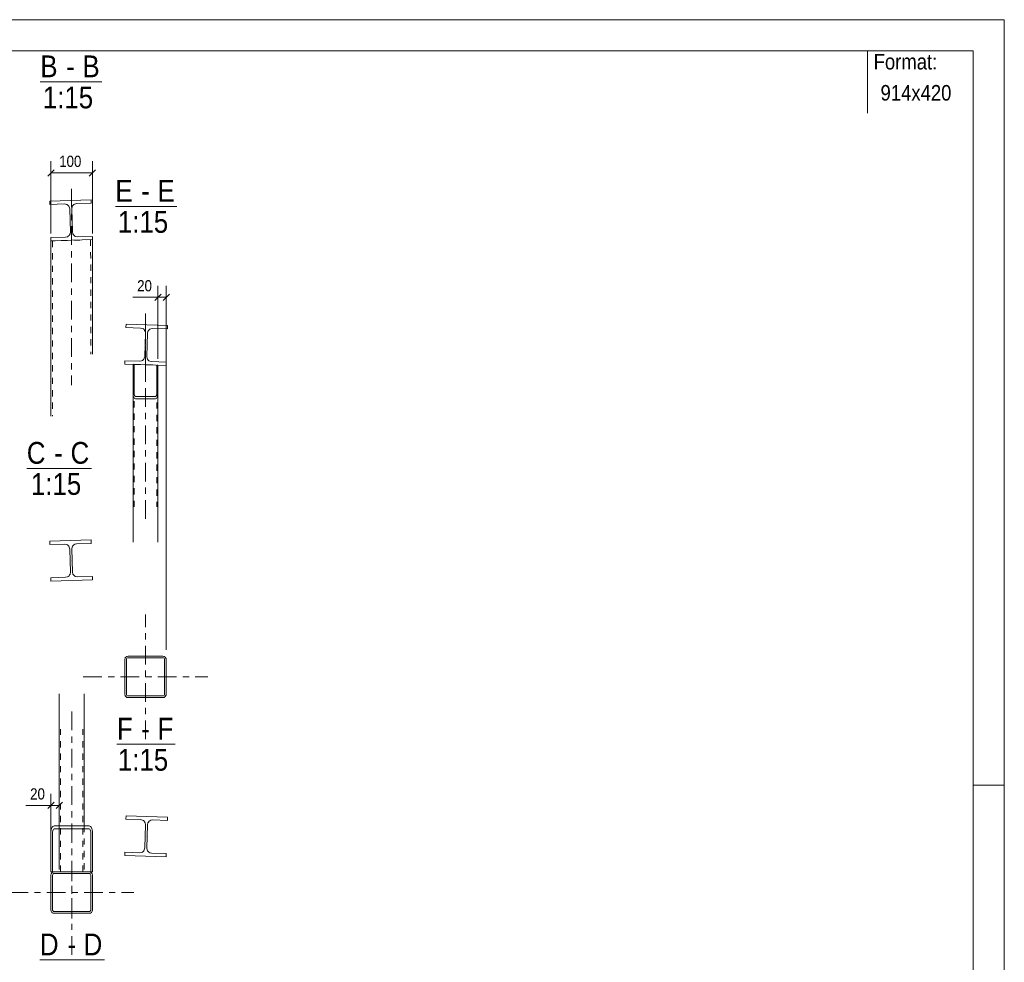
# Model space of a CAD drawing. Header units: millimetres. Extents: x 0 to 914, y 0 to 420.
# Tile 10 of 10: x 756 to 914, y 269 to 420. Entities that reach past the tile are written whole.
import ezdxf

# ---------------------------------------------------------------- set-up
doc = ezdxf.new("R2010")
doc.units = ezdxf.units.MM
for name, pattern in [('XKITLINE00', [0]), ('XKITLINE01', [4, 1, -1, 1, -1]), ('XKITLINE03', [6, 3, -1, 1, -1])]:
    doc.linetypes.add(name, pattern=pattern)
for name, color, linetype, lineweight in [('Arkusz rysunku', 3, 'Continuous', 0), ('Element', 2, 'Continuous', 0), ('Inny typ obiektu', 7, 'Continuous', 0), ('Wymiar', 4, 'Continuous', 0)]:
    doc.layers.add(name, color=color, linetype=linetype, lineweight=lineweight)
doc.styles.add('ARIAL', font='ARIAL.TTF')

msp = doc.modelspace()

# ---------------------------------------------------------------- linework, layer by layer
at = {"layer": 'Arkusz rysunku', "linetype": 'XKITLINE00', "lineweight": 0}
for p, q in [((914, 420), (0, 420)), ((914, 0), (914, 420)), ((909, 415), (5, 415)), ((909, 5), (909, 415)), ((914, 297), (909, 297))]:
    msp.add_line(p, q, dxfattribs=at)
at = {"layer": 'Element', "linetype": 'XKITLINE03', "lineweight": 0}
for p, q in [((764.11, 392.79), (764.12, 361.26)), ((764.03, 387.74), (764.03, 387.74)), ((775.99, 362.63), (775.99, 372.79)), ((775.99, 372.79), (775.99, 338.86)), ((776.09, 367.74), (776.09, 367.74)), ((764.03, 333.07), (764.03, 333.07)), ((775.99, 304.38), (775.99, 324.38)), ((765.99, 314.38), (785.99, 314.38)), ((764.13, 308.79), (764.13, 274.79)), ((764.13, 269.71), (764.13, 289.71)), ((776.09, 288.74), (776.09, 288.74)), ((764.13, 284.52), (764.13, 274.79)), ((754.13, 279.71), (774.13, 279.71))]:
    msp.add_line(p, q, dxfattribs=at)
at = {"layer": 'Element', "linetype": 'XKITLINE00', "lineweight": 0}
for p, q in [((760.6, 390.83), (767.26, 391.04)), ((760.6, 390.83), (767.26, 391.04)), ((760.62, 390.3), (760.6, 390.83)), ((760.62, 390.3), (760.6, 390.83)), ((767.26, 391.04), (767.28, 390.51)), ((767.26, 391.04), (767.28, 390.51)), ((760.62, 390.3), (762.98, 390.38)), ((760.62, 390.3), (762.98, 390.38)), ((762.98, 390.38), (763.29, 390.32)), ((762.98, 390.38), (763.29, 390.32)), ((763.74, 389.91), (763.81, 389.6)), ((763.74, 389.91), (763.81, 389.6)), ((763.92, 385.87), (763.81, 389.6)), ((763.92, 385.87), (763.81, 389.6)), ((764.14, 389.61), (764.19, 389.92)), ((764.14, 389.61), (764.19, 389.92)), ((764.26, 385.88), (764.14, 389.61)), ((764.26, 385.88), (764.14, 389.61)), ((764.61, 390.37), (764.91, 390.44)), ((764.61, 390.37), (764.91, 390.44)), ((767.28, 390.51), (764.91, 390.44)), ((767.28, 390.51), (764.91, 390.44)), ((760.78, 384.97), (763.15, 385.04)), ((760.78, 384.97), (763.15, 385.04)), ((760.8, 384.44), (760.78, 384.97)), ((760.8, 384.44), (760.78, 384.97)), ((767.46, 384.65), (760.8, 384.44)), ((767.46, 384.65), (760.8, 384.44)), ((763.45, 385.12), (763.15, 385.04)), ((763.45, 385.12), (763.15, 385.04)), ((763.92, 385.87), (763.87, 385.56)), ((763.92, 385.87), (763.87, 385.56)), ((764.33, 385.58), (764.26, 385.88)), ((764.33, 385.58), (764.26, 385.88)), ((765.08, 385.11), (764.77, 385.16)), ((765.08, 385.11), (764.77, 385.16)), ((765.08, 385.11), (767.45, 385.18)), ((765.08, 385.11), (767.45, 385.18)), ((767.45, 385.18), (767.46, 384.65)), ((767.45, 385.18), (767.46, 384.65)), ((767.46, 366.22), (767.45, 384.65)), ((760.79, 356.3), (760.78, 384.44)), ((760.78, 384.44), (760.8, 384.44)), ((772.84, 370.51), (772.86, 371.04)), ((772.84, 370.51), (772.86, 371.04)), ((775.21, 370.44), (772.84, 370.51)), ((775.21, 370.44), (772.84, 370.51)), ((772.86, 371.04), (779.52, 370.83)), ((772.86, 371.04), (779.52, 370.83)), ((775.21, 370.44), (775.51, 370.37)), ((775.21, 370.44), (775.51, 370.37)), ((776.83, 370.32), (777.14, 370.38)), ((776.83, 370.32), (777.14, 370.38)), ((779.51, 370.3), (777.14, 370.38)), ((779.51, 370.3), (777.14, 370.38)), ((779.52, 370.83), (779.51, 370.3)), ((779.52, 370.83), (779.51, 370.3)), ((775.87, 365.88), (775.98, 369.61)), ((775.87, 365.88), (775.98, 369.61)), ((775.93, 369.92), (775.98, 369.61)), ((775.93, 369.92), (775.98, 369.61)), ((776.2, 365.87), (776.32, 369.6)), ((776.2, 365.87), (776.32, 369.6)), ((776.32, 369.6), (776.39, 369.91)), ((776.32, 369.6), (776.39, 369.91)), ((775.87, 365.88), (775.8, 365.58)), ((775.87, 365.88), (775.8, 365.58)), ((776.25, 365.56), (776.2, 365.87)), ((776.25, 365.56), (776.2, 365.87)), ((772.66, 364.65), (772.68, 365.18)), ((772.66, 364.65), (772.68, 365.18)), ((779.32, 364.44), (772.66, 364.65)), ((779.32, 364.44), (772.66, 364.65)), ((772.68, 365.18), (775.04, 365.11)), ((772.68, 365.18), (775.04, 365.11)), ((773.99, 364.61), (774.19, 364.6)), ((773.99, 359.8), (773.99, 364.61)), ((773.99, 364.61), (774.19, 364.6)), ((773.99, 359.8), (773.99, 364.61)), ((774.19, 364.6), (774.19, 359.8)), ((774.19, 359.8), (774.19, 364.6)), ((775.35, 365.16), (775.04, 365.11)), ((775.35, 365.16), (775.04, 365.11)), ((776.97, 365.04), (776.67, 365.12)), ((776.97, 365.04), (776.67, 365.12)), ((776.97, 365.04), (779.34, 364.97)), ((776.97, 365.04), (779.34, 364.97)), ((777.99, 364.48), (777.79, 364.49)), ((777.79, 364.49), (777.79, 359.8)), ((777.99, 364.48), (777.79, 364.49)), ((777.79, 364.49), (777.79, 359.8)), ((777.99, 359.8), (777.99, 364.48)), ((777.99, 359.8), (777.99, 364.48)), ((779.34, 364.97), (779.32, 364.44)), ((779.34, 364.97), (779.32, 364.44)), ((773.99, 359.8), (774.03, 359.53)), ((773.99, 359.8), (774.03, 359.53)), ((773.99, 359.8), (773.99, 336.02)), ((774.21, 359.66), (774.19, 359.8)), ((774.21, 359.66), (774.19, 359.8)), ((774.25, 359.55), (774.21, 359.66)), ((774.25, 359.55), (774.21, 359.66)), ((774.32, 359.47), (774.25, 359.55)), ((774.32, 359.47), (774.25, 359.55)), ((774.39, 359.44), (774.32, 359.47)), ((774.39, 359.44), (774.32, 359.47)), ((774.39, 359.44), (777.59, 359.44)), ((774.39, 359.44), (777.59, 359.44)), ((777.67, 359.47), (777.59, 359.44)), ((777.67, 359.47), (777.59, 359.44)), ((777.74, 359.55), (777.67, 359.47)), ((777.74, 359.55), (777.67, 359.47)), ((777.78, 359.66), (777.74, 359.55)), ((777.78, 359.66), (777.74, 359.55)), ((777.79, 359.8), (777.78, 359.66)), ((777.79, 359.8), (777.78, 359.66)), ((777.96, 359.53), (777.99, 359.8)), ((777.96, 359.53), (777.99, 359.8)), ((777.99, 359.8), (777.99, 336.02)), ((774.24, 359.14), (774.39, 359.09)), ((774.24, 359.14), (774.39, 359.09)), ((774.39, 359.09), (777.59, 359.09)), ((774.39, 359.09), (777.59, 359.09)), ((777.59, 359.09), (777.75, 359.14)), ((777.59, 359.09), (777.75, 359.14)), ((760.6, 336.17), (767.26, 336.38)), ((760.6, 336.17), (767.26, 336.38)), ((760.62, 335.63), (760.6, 336.17)), ((760.62, 335.63), (760.6, 336.17)), ((760.62, 335.63), (762.98, 335.71)), ((760.62, 335.63), (762.98, 335.71)), ((762.98, 335.71), (763.29, 335.66)), ((762.98, 335.71), (763.29, 335.66)), ((764.61, 335.7), (764.91, 335.77)), ((764.61, 335.7), (764.91, 335.77)), ((767.28, 335.84), (764.91, 335.77)), ((767.28, 335.84), (764.91, 335.77)), ((767.26, 336.38), (767.28, 335.84)), ((767.26, 336.38), (767.28, 335.84)), ((763.74, 335.24), (763.81, 334.93)), ((763.74, 335.24), (763.81, 334.93)), ((763.92, 331.2), (763.81, 334.93)), ((763.92, 331.2), (763.81, 334.93)), ((764.14, 334.94), (764.19, 335.25)), ((764.14, 334.94), (764.19, 335.25)), ((764.26, 331.21), (764.14, 334.94)), ((764.26, 331.21), (764.14, 334.94)), ((763.92, 331.2), (763.87, 330.89)), ((763.92, 331.2), (763.87, 330.89)), ((764.33, 330.91), (764.26, 331.21)), ((764.33, 330.91), (764.26, 331.21)), ((760.78, 330.3), (763.15, 330.38)), ((760.78, 330.3), (763.15, 330.38)), ((760.8, 329.77), (760.78, 330.3)), ((760.8, 329.77), (760.78, 330.3)), ((767.46, 329.98), (760.8, 329.77)), ((767.46, 329.98), (760.8, 329.77)), ((763.45, 330.45), (763.15, 330.38)), ((763.45, 330.45), (763.15, 330.38)), ((765.08, 330.44), (764.77, 330.49)), ((765.08, 330.44), (764.77, 330.49)), ((765.08, 330.44), (767.45, 330.51)), ((765.08, 330.44), (767.45, 330.51)), ((767.45, 330.51), (767.46, 329.98)), ((767.45, 330.51), (767.46, 329.98)), ((772.7, 317.38), (772.66, 317.18)), ((772.7, 317.38), (772.66, 317.18)), ((772.66, 311.58), (772.66, 317.18)), ((772.66, 311.58), (772.66, 317.18)), ((772.93, 317.18), (772.95, 317.28)), ((772.93, 317.18), (772.95, 317.28)), ((772.93, 311.58), (772.93, 317.18)), ((772.93, 311.58), (772.93, 317.18)), ((772.95, 317.28), (773.01, 317.37)), ((772.95, 317.28), (773.01, 317.37)), ((773.19, 317.71), (772.99, 317.67)), ((773.19, 317.71), (772.99, 317.67)), ((773.01, 317.37), (773.09, 317.43)), ((773.01, 317.37), (773.09, 317.43)), ((773.09, 317.43), (773.19, 317.45)), ((773.09, 317.43), (773.19, 317.45)), ((773.19, 317.71), (778.79, 317.71)), ((773.19, 317.71), (778.79, 317.71)), ((773.19, 317.45), (778.79, 317.45)), ((773.19, 317.45), (778.79, 317.45)), ((779, 317.67), (778.79, 317.71)), ((779, 317.67), (778.79, 317.71)), ((778.79, 317.45), (778.9, 317.43)), ((778.79, 317.45), (778.9, 317.43)), ((778.9, 317.43), (778.98, 317.37)), ((778.9, 317.43), (778.98, 317.37)), ((778.98, 317.37), (779.04, 317.28)), ((778.98, 317.37), (779.04, 317.28)), ((779.04, 317.28), (779.06, 317.18)), ((779.04, 317.28), (779.06, 317.18)), ((779.06, 311.58), (779.06, 317.18)), ((779.06, 311.58), (779.06, 317.18)), ((779.33, 317.18), (779.29, 317.38)), ((779.33, 317.18), (779.29, 317.38)), ((779.33, 311.58), (779.33, 317.18)), ((779.33, 311.58), (779.33, 317.18)), ((762.13, 311.63), (762.13, 290.42)), ((766.13, 311.63), (766.13, 290.42)), ((772.66, 311.58), (772.7, 311.38)), ((772.66, 311.58), (772.7, 311.38)), ((772.95, 311.48), (772.93, 311.58)), ((772.95, 311.48), (772.93, 311.58)), ((773.01, 311.39), (772.95, 311.48)), ((773.01, 311.39), (772.95, 311.48)), ((772.99, 311.09), (773.19, 311.05)), ((772.99, 311.09), (773.19, 311.05)), ((773.09, 311.33), (773.01, 311.39)), ((773.09, 311.33), (773.01, 311.39)), ((773.19, 311.31), (773.09, 311.33)), ((773.19, 311.31), (773.09, 311.33)), ((773.19, 311.31), (778.79, 311.31)), ((773.19, 311.31), (778.79, 311.31)), ((773.19, 311.05), (778.79, 311.05)), ((773.19, 311.05), (778.79, 311.05)), ((778.9, 311.33), (778.79, 311.31)), ((778.9, 311.33), (778.79, 311.31)), ((778.79, 311.05), (779, 311.09)), ((778.79, 311.05), (779, 311.09)), ((778.98, 311.39), (778.9, 311.33)), ((778.98, 311.39), (778.9, 311.33)), ((779.04, 311.48), (778.98, 311.39)), ((779.04, 311.48), (778.98, 311.39)), ((779.06, 311.58), (779.04, 311.48)), ((779.06, 311.58), (779.04, 311.48)), ((779.29, 311.38), (779.33, 311.58)), ((779.29, 311.38), (779.33, 311.58)), ((772.84, 291.51), (772.86, 292.05)), ((772.84, 291.51), (772.86, 292.05)), ((775.21, 291.44), (772.84, 291.51)), ((775.21, 291.44), (772.84, 291.51)), ((772.86, 292.05), (779.52, 291.84)), ((772.86, 292.05), (779.52, 291.84)), ((775.21, 291.44), (775.51, 291.37)), ((775.21, 291.44), (775.51, 291.37)), ((776.83, 291.33), (777.14, 291.38)), ((776.83, 291.33), (777.14, 291.38)), ((779.51, 291.3), (777.14, 291.38)), ((779.51, 291.3), (777.14, 291.38)), ((779.52, 291.84), (779.51, 291.3)), ((779.52, 291.84), (779.51, 291.3)), ((760.83, 289.84), (760.79, 289.47)), ((760.83, 289.84), (760.79, 289.47)), ((761.06, 289.47), (761.08, 289.66)), ((761.06, 289.47), (761.08, 289.66)), ((761.08, 289.66), (761.14, 289.81)), ((761.08, 289.66), (761.14, 289.81)), ((761.33, 290.42), (761.12, 290.35)), ((761.33, 290.42), (761.12, 290.35)), ((761.14, 289.81), (761.23, 289.91)), ((761.14, 289.81), (761.23, 289.91)), ((761.23, 289.91), (761.33, 289.95)), ((761.23, 289.91), (761.33, 289.95)), ((761.33, 290.42), (766.93, 290.42)), ((761.33, 290.42), (766.93, 290.42)), ((761.33, 289.95), (766.93, 289.94)), ((761.33, 289.95), (766.93, 289.94)), ((767.13, 290.34), (766.93, 290.42)), ((767.13, 290.34), (766.93, 290.42)), ((766.93, 289.94), (767.03, 289.91)), ((766.93, 289.94), (767.03, 289.91)), ((767.03, 289.91), (767.12, 289.81)), ((767.03, 289.91), (767.12, 289.81)), ((767.12, 289.81), (767.17, 289.65)), ((767.12, 289.81), (767.17, 289.65)), ((767.17, 289.65), (767.19, 289.47)), ((767.17, 289.65), (767.19, 289.47)), ((767.46, 289.47), (767.42, 289.83)), ((767.46, 289.47), (767.42, 289.83)), ((775.87, 286.88), (775.98, 290.61)), ((775.87, 286.88), (775.98, 290.61)), ((775.93, 290.92), (775.98, 290.61)), ((775.93, 290.92), (775.98, 290.61)), ((776.2, 286.87), (776.32, 290.6)), ((776.2, 286.87), (776.32, 290.6)), ((776.32, 290.6), (776.39, 290.91)), ((776.32, 290.6), (776.39, 290.91)), ((760.79, 283.05), (760.79, 289.47)), ((760.79, 283.05), (760.79, 289.47)), ((761.06, 283.05), (761.06, 289.47)), ((761.06, 283.05), (761.06, 289.47)), ((767.19, 289.47), (767.19, 283.05)), ((767.19, 283.05), (767.19, 289.47)), ((767.46, 283.05), (767.46, 289.47)), ((767.46, 289.47), (767.46, 283.05)), ((767.46, 283.05), (767.46, 289.47)), ((775.87, 286.88), (775.8, 286.58)), ((775.87, 286.88), (775.8, 286.58)), ((776.25, 286.56), (776.2, 286.87)), ((776.25, 286.56), (776.2, 286.87)), ((772.66, 285.65), (772.68, 286.18)), ((772.66, 285.65), (772.68, 286.18)), ((779.32, 285.44), (772.66, 285.65)), ((779.32, 285.44), (772.66, 285.65)), ((772.68, 286.18), (775.04, 286.11)), ((772.68, 286.18), (775.04, 286.11)), ((775.35, 286.16), (775.04, 286.11)), ((775.35, 286.16), (775.04, 286.11)), ((776.97, 286.05), (776.67, 286.12)), ((776.97, 286.05), (776.67, 286.12)), ((776.97, 286.05), (779.34, 285.97)), ((776.97, 286.05), (779.34, 285.97)), ((779.34, 285.97), (779.32, 285.44)), ((779.34, 285.97), (779.32, 285.44)), ((760.79, 283.05), (761.14, 283.05)), ((760.79, 283.05), (761.06, 283.05)), ((760.84, 282.72), (760.8, 282.51)), ((760.84, 282.72), (760.8, 282.51)), ((760.8, 276.91), (760.8, 282.51)), ((760.8, 276.91), (760.8, 282.51)), ((761.06, 283.05), (761.06, 283.05)), ((761.06, 282.51), (761.08, 282.62)), ((761.06, 282.51), (761.08, 282.62)), ((761.06, 276.91), (761.06, 282.51)), ((761.06, 276.91), (761.06, 282.51)), ((761.08, 282.62), (761.14, 282.7)), ((761.08, 282.62), (761.14, 282.7)), ((761.33, 283.05), (761.13, 283.01)), ((761.33, 283.05), (761.13, 283.01)), ((761.14, 283.05), (761.33, 283.05)), ((761.14, 282.7), (761.23, 282.76)), ((761.14, 282.7), (761.23, 282.76)), ((761.23, 282.76), (761.33, 282.78)), ((761.23, 282.76), (761.33, 282.78)), ((761.33, 283.05), (766.93, 283.05)), ((761.33, 283.05), (766.93, 283.05)), ((761.33, 282.78), (766.93, 282.78)), ((761.33, 282.78), (766.93, 282.78)), ((767.13, 283.01), (766.93, 283.05)), ((767.13, 283.01), (766.93, 283.05)), ((767.46, 283.05), (766.93, 283.05)), ((766.93, 282.78), (767.03, 282.76)), ((766.93, 282.78), (767.03, 282.76)), ((767.03, 282.76), (767.12, 282.7)), ((767.03, 282.76), (767.12, 282.7)), ((767.12, 282.7), (767.18, 282.62)), ((767.12, 282.7), (767.18, 282.62)), ((767.18, 282.62), (767.2, 282.51)), ((767.18, 282.62), (767.2, 282.51)), ((767.19, 283.05), (767.46, 283.05)), ((767.2, 276.91), (767.2, 282.51)), ((767.2, 276.91), (767.2, 282.51)), ((767.46, 282.51), (767.42, 282.72)), ((767.46, 282.51), (767.42, 282.72)), ((767.46, 283.05), (767.46, 283.05)), ((767.46, 276.91), (767.46, 282.51)), ((767.46, 276.91), (767.46, 282.51)), ((760.8, 276.91), (760.84, 276.71)), ((760.8, 276.91), (760.84, 276.71)), ((761.08, 276.81), (761.06, 276.91)), ((761.08, 276.81), (761.06, 276.91)), ((767.2, 276.91), (767.18, 276.81)), ((767.2, 276.91), (767.18, 276.81)), ((767.42, 276.71), (767.46, 276.91)), ((767.42, 276.71), (767.46, 276.91)), ((761.14, 276.72), (761.08, 276.81)), ((761.14, 276.72), (761.08, 276.81)), ((761.13, 276.42), (761.33, 276.38)), ((761.13, 276.42), (761.33, 276.38)), ((761.23, 276.67), (761.14, 276.72)), ((761.23, 276.67), (761.14, 276.72)), ((761.33, 276.65), (761.23, 276.67)), ((761.33, 276.65), (761.23, 276.67)), ((761.33, 276.65), (766.93, 276.65)), ((761.33, 276.65), (766.93, 276.65)), ((761.33, 276.38), (766.93, 276.38)), ((761.33, 276.38), (766.93, 276.38)), ((767.03, 276.67), (766.93, 276.65)), ((767.03, 276.67), (766.93, 276.65)), ((766.93, 276.38), (767.13, 276.42)), ((766.93, 276.38), (767.13, 276.42)), ((767.12, 276.72), (767.03, 276.67)), ((767.12, 276.72), (767.03, 276.67)), ((767.18, 276.81), (767.12, 276.72)), ((767.18, 276.81), (767.12, 276.72))]:
    msp.add_line(p, q, dxfattribs=at)
at = {"layer": 'Element', "linetype": 'XKITLINE01', "lineweight": 0}
for p, q in [((767.45, 384.65), (760.82, 384.44)), ((767.18, 384.64), (767.18, 384.64)), ((767.18, 384.64), (767.19, 366.22)), ((767.45, 384.65), (767.45, 384.65)), ((760.78, 384.44), (760.78, 384.44)), ((760.82, 384.44), (760.78, 384.44)), ((760.8, 384.44), (760.82, 384.44)), ((760.82, 384.44), (760.94, 384.44)), ((761.05, 384.45), (761.05, 384.45)), ((761.05, 384.45), (761.06, 356.3)), ((761.05, 384.45), (761.07, 384.45)), ((761.07, 384.45), (761.13, 384.45)), ((761.13, 384.45), (761.22, 384.45)), ((773.99, 364.61), (777.99, 364.48)), ((773.99, 364.61), (773.99, 359.8)), ((774.19, 364.6), (777.96, 364.48)), ((774.19, 341.69), (774.19, 364.6)), ((777.79, 364.49), (777.79, 341.69)), ((777.99, 364.48), (777.99, 359.8)), ((762.33, 283.05), (762.33, 305.96)), ((765.93, 283.05), (765.93, 305.96)), ((762.13, 290.42), (762.13, 283.05)), ((766.13, 290.42), (766.13, 283.05)), ((767.2, 283.05), (767.19, 289.47)), ((760.8, 283.05), (760.79, 283.05)), ((761.08, 283.05), (761.13, 283.05)), ((761.13, 283.05), (761.14, 283.05)), ((761.33, 283.05), (766.93, 283.05)), ((766.13, 283.05), (762.13, 283.05))]:
    msp.add_line(p, q, dxfattribs=at)
at = {"layer": 'Element', "linetype": 'XKITLINE00', "lineweight": 0}
for centre, radius, start, end in [((763.01, 389.58), 0.8, 24.3077, 69.3077), ((763.01, 389.58), 0.8, 24.3077, 69.3077), ((764.94, 389.64), 0.8, 114.3077, 159.3077), ((764.94, 389.64), 0.8, 114.3077, 159.3077), ((763.12, 385.84), 0.8, 294.3077, 339.3077), ((763.12, 385.84), 0.8, 294.3077, 339.3077), ((765.06, 385.91), 0.8, 204.3077, 249.3077), ((765.06, 385.91), 0.8, 204.3077, 249.3077), ((775.18, 369.64), 0.8, 20.6923, 65.6923), ((775.18, 369.64), 0.8, 20.6923, 65.6923), ((777.12, 369.58), 0.8, 110.6923, 155.6923), ((777.12, 369.58), 0.8, 110.6923, 155.6923), ((775.07, 365.91), 0.8, 290.6923, 335.6923), ((775.07, 365.91), 0.8, 290.6923, 335.6923), ((777, 365.84), 0.8, 200.6923, 245.6923), ((777, 365.84), 0.8, 200.6923, 245.6923), ((774.67, 359.64), 0.658, 189.9249, 228.9862), ((774.67, 359.64), 0.658, 189.9249, 228.9862), ((777.32, 359.64), 0.658, 311.013, 350.0744), ((777.32, 359.64), 0.658, 311.013, 350.0744), ((763.01, 334.91), 0.8, 24.3077, 69.3077), ((763.01, 334.91), 0.8, 24.3077, 69.3077), ((764.94, 334.97), 0.8, 114.3077, 159.3077), ((764.94, 334.97), 0.8, 114.3077, 159.3077), ((763.12, 331.18), 0.8, 294.3077, 339.3077), ((763.12, 331.18), 0.8, 294.3077, 339.3077), ((765.06, 331.24), 0.8, 204.3077, 249.3077), ((765.06, 331.24), 0.8, 204.3077, 249.3077), ((773.19, 317.18), 0.533, 112.5, 157.5), ((773.19, 317.18), 0.533, 112.5, 157.5), ((778.79, 317.18), 0.533, 22.5, 67.5), ((778.79, 317.18), 0.533, 22.5, 67.5), ((773.19, 311.58), 0.533, 202.5, 247.5), ((773.19, 311.58), 0.533, 202.5, 247.5), ((778.79, 311.58), 0.533, 292.5, 337.5), ((778.79, 311.58), 0.533, 292.5, 337.5), ((775.18, 290.64), 0.8, 20.6923, 65.6923), ((775.18, 290.64), 0.8, 20.6923, 65.6923), ((777.12, 290.58), 0.8, 110.6923, 155.6923), ((777.12, 290.58), 0.8, 110.6923, 155.6923), ((761.7, 289.69), 0.877, 130.9975, 170.0766), ((761.7, 289.69), 0.877, 130.9975, 170.0766), ((766.56, 289.68), 0.878, 9.9265, 48.9697), ((766.56, 289.68), 0.878, 9.9265, 48.9697), ((775.07, 286.91), 0.8, 290.6923, 335.6923), ((775.07, 286.91), 0.8, 290.6923, 335.6923), ((777, 286.85), 0.8, 200.6923, 245.6923), ((777, 286.85), 0.8, 200.6923, 245.6923), ((761.33, 282.51), 0.533, 112.5, 157.5), ((761.33, 282.51), 0.533, 112.5, 157.5), ((766.93, 282.51), 0.533, 22.5, 67.5), ((766.93, 282.51), 0.533, 22.5, 67.5), ((761.33, 276.91), 0.533, 202.5, 247.5), ((761.33, 276.91), 0.533, 202.5, 247.5), ((766.93, 276.91), 0.533, 292.5, 337.5), ((766.93, 276.91), 0.533, 292.5, 337.5)]:
    msp.add_arc(centre, radius, start, end, dxfattribs=at)
at = {"layer": 'Inny typ obiektu', "linetype": 'XKITLINE00', "lineweight": 0}
for p, q in [((892, 415), (892, 405)), ((759.09, 410), (768.97, 410)), ((771.15, 390), (781.03, 390)), ((756.92, 347.88), (767.32, 347.88)), ((771.41, 303.55), (780.77, 303.55)), ((759.03, 268.88), (769.42, 268.88))]:
    msp.add_line(p, q, dxfattribs=at)
at = {"layer": 'Wymiar', "linetype": 'XKITLINE00', "lineweight": 0}
for p, q in [((760.8, 385.65), (760.8, 397.24)), ((767.45, 385.65), (767.45, 397.24)), ((761.31, 395.89), (760.29, 394.87)), ((767.96, 395.89), (766.94, 394.87)), ((760.8, 395.38), (767.45, 395.38)), ((777.99, 365.48), (777.99, 377.24)), ((779.33, 318.71), (779.33, 377.24)), ((777.99, 375.38), (773.97, 375.38)), ((777.99, 375.38), (773.97, 375.38)), ((778.5, 375.89), (777.49, 374.87)), ((777.99, 375.38), (779.33, 375.38)), ((779.84, 375.89), (778.82, 374.87)), ((760.8, 284.05), (760.8, 295.57)), ((762.13, 284.05), (762.13, 295.57)), ((760.8, 293.71), (756.78, 293.71)), ((760.8, 293.71), (756.78, 293.71)), ((761.31, 294.22), (760.29, 293.2)), ((760.8, 293.71), (762.13, 293.71)), ((762.64, 294.22), (761.62, 293.2))]:
    msp.add_line(p, q, dxfattribs=at)

# ---------------------------------------------------------------- texts
at = {"layer": 'Inny typ obiektu', "style": 'ARIAL', "width": 0.85}
for s, height, p in [('B', 3.5, (759.09, 410.75)), ('B', 3.5, (765.86, 410.75)), ('Format:', 2.5, (893, 412)), ('-', 3.5, (763.25, 410.75)), ('1:15', 3.5, (759.49, 405.75)), ('914x420', 2.5, (894.11, 407)), ('E', 3.5, (771.15, 390.75)), ('E', 3.5, (777.92, 390.75)), ('-', 3.5, (775.32, 390.75)), ('1:15', 3.5, (771.55, 385.75)), ('C', 3.5, (756.92, 348.63)), ('C', 3.5, (763.95, 348.63)), ('-', 3.5, (761.34, 348.63)), ('1:15', 3.5, (757.58, 343.63)), ('F', 3.5, (771.41, 304.3)), ('F', 3.5, (777.92, 304.3)), ('-', 3.5, (775.32, 304.3)), ('1:15', 3.5, (771.55, 299.3)), ('D', 3.5, (759.03, 269.63)), ('D', 3.5, (766.05, 269.63)), ('-', 3.5, (763.45, 269.63))]:
    msp.add_text(s, height=height, dxfattribs=at).set_placement(p)
at = {"layer": 'Wymiar', "style": 'ARIAL', "width": 0.85}
for s, p in [('100', (762.12, 396.34)), ('20', (774.65, 376.34)), ('20', (757.45, 294.67))]:
    msp.add_text(s, height=1.8, dxfattribs=at).set_placement(p)

doc.saveas('drawing.dxf')
